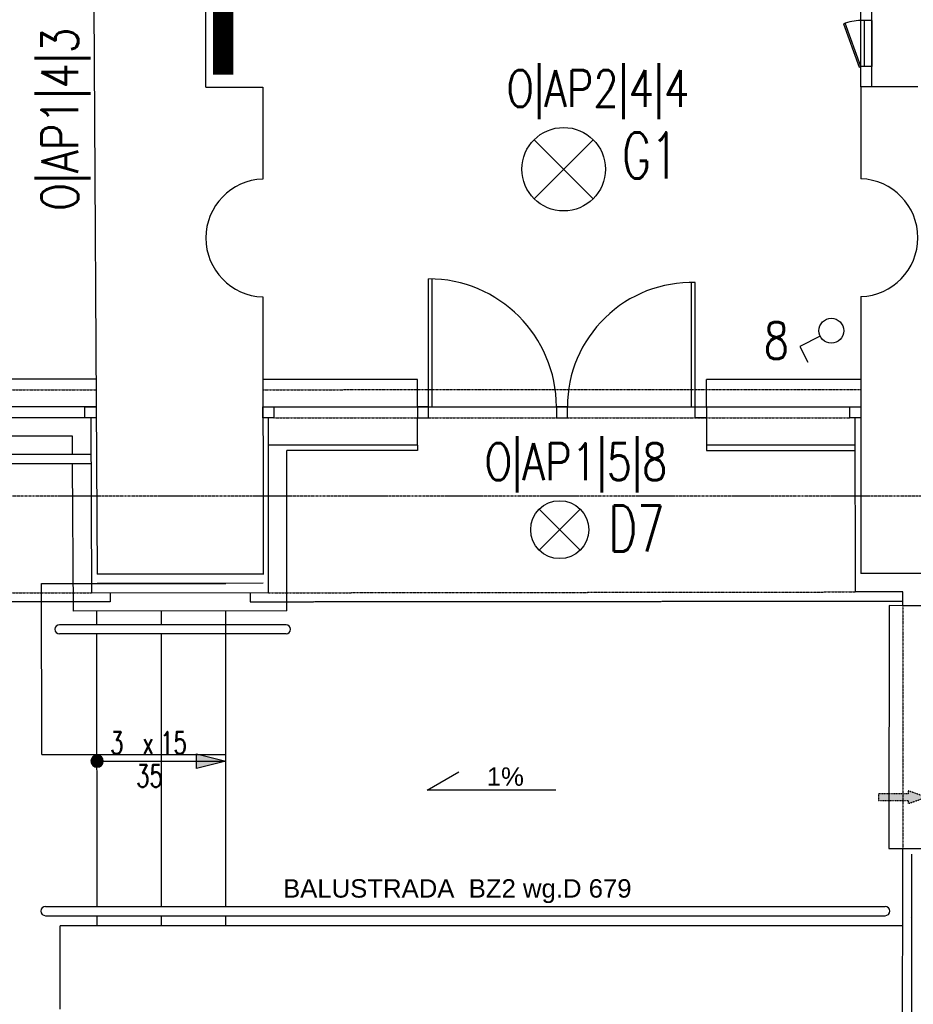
# Model space of a CAD drawing. Header units: inches. Extents: x -281236 to -70395, y 38777 to 102341.
# Tile 125 of 244: x -140057 to -139572, y 50248 to 50783. Entities that reach past the tile are written whole.
import ezdxf
from ezdxf.enums import TextEntityAlignment as Align

# ---------------------------------------------------------------- set-up
doc = ezdxf.new("R2010")
doc.units = ezdxf.units.IN
doc.header["$MEASUREMENT"] = 0
for name, pattern in [('CENTER', [2, 1.25, -0.25, 0.25, -0.25]), ('DASHDOT', [1, 0.5, -0.25, 0, -0.25]), ('DASHED2', [0.375, 0.25, -0.125])]:
    doc.linetypes.add(name, pattern=pattern)
doc.layers.get('0').update_dxf_attribs({"color": 101})
for name, color, linetype in [('cokół_widok', 255, 'Continuous'), ('E-90', 6, 'Continuous'), ('E35', 6, 'Continuous'), ('Ele-balustrada', 64, 'Continuous'), ('Ins-went', 141, 'Continuous'), ('Okn---okna', 5, 'Continuous'), ('Opis-spadki', 61, 'Continuous'), ('Os-osie glowne', 8, 'CENTER'), ('Sc-cegla pelna', 32, 'Continuous'), ('Sc-gk', 120, 'Continuous'), ('Sc-izolacja term-obrys', 132, 'Continuous'), ('Sc-izolacja term-styropian', 151, 'STYROPIAN-KA'), ('Sc-nadproza kon', 5, 'DASHED2'), ('Sch-opis', 51, 'Continuous'), ('W-idok', 9, 'Continuous'), ('Wyp-grzejniki', 56, 'Continuous'), ('Wyp-meble', 155, 'Continuous')]:
    doc.layers.add(name, color=color, linetype=linetype)
doc.styles.add('ROMANS', font='romans', dxfattribs={"width": 0.85})
doc.styles.add('TYTUL2', font='ARIAL.TTF')
doc.linetypes.add('BATTING', pattern='A,0.0001,-0.1,[134,ltypeshp.shx,S=0.1,R=0,X=-0.1,Y=0],-0.2,[134,ltypeshp.shx,S=0.1,R=180,X=0.1,Y=0],-0.1', length=0.4001)
doc.linetypes.add('STYROPIAN-KA', pattern='A,0.0001,-0.1,[135,ltypeshp.shx,S=0.1,R=0,X=-0.1,Y=0],0,[135,ltypeshp.shx,S=0.1,R=180,X=0.1,Y=0],-0.1', length=0.2001)

# ---------------------------------------------------------------- blocks, each defined once
blk = doc.blocks.new('ozn_schody-strzałka8x16')
at = {"ltscale": 25}
blk.add_hatch(color=256, dxfattribs=at).paths.add_polyline_path([(0, 0), (-4, -16), (4, -16)])
blk.add_lwpolyline([(0, 0), (-4, -16), (4, -16)], close=True, dxfattribs=at)
blk = doc.blocks.new('ozn_schody-kółko_d14')
at = {"ltscale": 25}
h = blk.add_hatch(color=256, dxfattribs=at)
edge = h.paths.add_edge_path()
edge.add_arc((0, 0), 3.33, 0, 360)
at = {"ltscale": 7}
blk.add_circle((0, 0), 3.33, dxfattribs=at)
blk = doc.blocks.new('ozn_opis-schodów1-rzut')
at = {"style": 'ROMANS', "width": 0.7}
blk.add_text('x', height=12, dxfattribs=at).set_placement((-3.32, 3))
at = {"ltscale": 25, "style": 'ROMANS', "width": 0.7}
blk.add_attdef('Ilość', text='', height=12, dxfattribs=at).set_placement((-7.75, 3), align=Align.RIGHT)
blk.add_attdef('Wysokość', (6.22, 3), '', height=12, dxfattribs=at)
blk.add_attdef('Długość', text='', height=12, dxfattribs=at).set_placement((0.41, -15), align=Align.CENTER)
blk = doc.blocks.new('rewizja')
at = {"layer": 'Wyp-meble'}
for p, q in [((-25, 6), (-25, 0)), ((-25, 6), (0, 6)), ((0, 6), (0, 0)), ((-25, 4), (-25, 2)), ((0, 2), (-25, 2)), ((0, 0), (-25, 0))]:
    blk.add_line(p, q, dxfattribs=at)
blk.add_lwpolyline([(-23.15, -9.49), (0.34, -0.94), (0, 0), (-23.49, -8.55)], close=True, dxfattribs=at)
blk.add_arc((0, 0), 25, 180, 202.2924, dxfattribs=at)

msp = doc.modelspace()

# ---------------------------------------------------------------- hatches: boundary and pattern name
at = {"layer": 'Ins-went', "linetype": 'DASHED2', "ltscale": 0.5}
msp.add_hatch(color=256, dxfattribs=at).paths.add_polyline_path([(-139574.48, 50362.3), (-139590.48, 50362.3), (-139590.48, 50358.8), (-139574.48, 50358.8), (-139574.48, 50357.04), (-139564.48, 50360.55), (-139574.48, 50364.06)])

# ---------------------------------------------------------------- linework, layer by layer
at = {"layer": 'cokół_widok'}
for p, q in [((-139912.07, 50461.77), (-139912.12, 50548.9)), ((-139841.17, 50548.9), (-139912.12, 50548.9)), ((-139684.11, 50551.9), (-139684.11, 50548.9)), ((-139684.11, 50548.9), (-139603.12, 50548.9))]:
    msp.add_line(p, q, dxfattribs=at)
for points in [[(-140028.65, 50546.72), (-140028.71, 50556.72), (-140326.65, 50556.72), (-140326.65, 50546.72)], [(-139912.07, 50461.77), (-140028.18, 50461.66), (-140028.63, 50541.72)]]:
    msp.add_lwpolyline(points, dxfattribs=at)
at = {"layer": 'E35'}
for p, q in [((-139745.64, 50717.8), (-139777.72, 50685.73)), ((-139745.64, 50685.73), (-139777.72, 50717.8)), ((-139622.22, 50610.99), (-139633.26, 50605.47)), ((-139633.26, 50605.47), (-139628.99, 50596.93)), ((-139752.7, 50517.05), (-139774.97, 50494.77)), ((-139752.7, 50494.77), (-139774.97, 50517.05))]:
    msp.add_line(p, q, dxfattribs=at)
for centre, radius in [((-139761.68, 50701.77), 22.68), ((-139616.19, 50614.01), 6.75), ((-139763.83, 50505.91), 15.75)]:
    msp.add_circle(centre, radius, dxfattribs=at)
at = {"layer": 'Ele-balustrada'}
for p, q in [((-140018.76, 50546.72), (-140336.65, 50546.72)), ((-140018.76, 50541.72), (-140336.65, 50541.72)), ((-139912.57, 50454.27), (-140035.69, 50454.27)), ((-139912.57, 50449.27), (-140035.69, 50449.27)), ((-140043.29, 50301.17), (-139586.91, 50301.17)), ((-140043.29, 50296.17), (-139586.91, 50296.17))]:
    msp.add_line(p, q, dxfattribs=at)
for centre, start, end in [((-140035.69, 50451.77), 90, 270), ((-139912.57, 50451.77), 270, 90), ((-140043.29, 50298.67), 90, 270), ((-139586.91, 50298.67), 270, 90)]:
    msp.add_arc(centre, 2.5, start, end, dxfattribs=at)
at = {"layer": 'Ins-went', "linetype": 'DASHED2', "ltscale": 0.5, "elevation": 0}
msp.add_lwpolyline([(-139574.48, 50362.3), (-139590.48, 50362.3), (-139590.48, 50358.8), (-139574.48, 50358.8), (-139574.48, 50357.04), (-139564.48, 50360.55), (-139574.48, 50364.06)], close=True, dxfattribs=at)
at = {"layer": 'Okn---okna'}
for p, q in [((-139835.17, 50572.66), (-139835.17, 50642.2)), ((-139833.17, 50572.66), (-139833.17, 50642.17)), ((-139692.11, 50572.66), (-139692.11, 50640.18)), ((-139690.11, 50572.66), (-139690.11, 50640.15)), ((-139919.13, 50572.66), (-139606.13, 50572.66))]:
    msp.add_line(p, q, dxfattribs=at)
for points in [[(-140015.86, 50572.72), (-140339.65, 50572.72)], [(-140015.8, 50572.72), (-140015.76, 50566.72), (-140021.86, 50566.72), (-140021.86, 50572.72), (-140015.8, 50572.72)], [(-139919.13, 50572.66), (-139919.13, 50566.66), (-139925.13, 50566.66), (-139925.13, 50572.66), (-139919.13, 50572.66)], [(-139838.17, 50572.66), (-139841.17, 50572.66), (-139841.17, 50566.66), (-139835.17, 50566.66), (-139835.17, 50572.66), (-139838.17, 50572.66)], [(-139762.63, 50572.66), (-139765.63, 50572.66), (-139765.63, 50566.66), (-139759.63, 50566.66), (-139759.63, 50572.66), (-139762.63, 50572.66)], [(-139687.11, 50572.66), (-139684.11, 50572.66), (-139684.11, 50566.66), (-139690.11, 50566.66), (-139690.11, 50572.66), (-139687.11, 50572.66)], [(-139600.13, 50572.66), (-139600.13, 50566.66), (-139606.13, 50566.66), (-139606.13, 50572.66), (-139600.13, 50572.66)], [(-140015.86, 50566.72), (-140339.65, 50566.72)]]:
    msp.add_lwpolyline(points, dxfattribs=at)
for centre, radius, start, end in [((-139835.17, 50572.66), 69.54, 0.0007, 90), ((-139692.11, 50572.66), 67.52, 88.3025, 180.0007)]:
    msp.add_arc(centre, radius, start, end, dxfattribs=at)
at = {"layer": 'Opis-spadki', "color": 4}
for p, q in [((-139835.9, 50364.38), (-139818.64, 50374.34)), ((-139765.94, 50364.38), (-139835.9, 50364.38))]:
    msp.add_line(p, q, dxfattribs=at)
at = {"layer": 'Os-osie glowne'}
msp.add_line((-143318.47, 50524.29), (-138010.68, 50524.29), dxfattribs=at)
at = {"layer": 'Sc-cegla pelna'}
for p, q in [((-139956.17, 50746.4), (-139956.17, 50821.7)), ((-139956.17, 50746.4), (-139925.17, 50746.4)), ((-139925.17, 50746.4), (-139925.17, 50696.4)), ((-139569.16, 50746.56), (-139600.16, 50746.56)), ((-139600.16, 50746.56), (-139600.16, 50696.56)), ((-139925.17, 50696.4), (-139925.17, 50696.38)), ((-139600.16, 50696.56), (-139600.16, 50696.55)), ((-139600.16, 50632.56), (-139600.08, 50482.08)), ((-139925.17, 50632.4), (-139925.08, 50481.61))]:
    msp.add_line(p, q, dxfattribs=at)
for points in [[(-140017.17, 50821.7), (-140015.29, 50481.67)], [(-139925.08, 50481.76), (-140015.29, 50481.67)], [(-139567.22, 50482.11), (-139600.08, 50482.08)]]:
    msp.add_lwpolyline(points, dxfattribs=at)
for centre, start, end in [((-139924.17, 50664.4), 91.7908, 268.2092), ((-139601.16, 50664.56), 271.7908, 88.2092)]:
    msp.add_arc(centre, 32, start, end, dxfattribs=at)
at = {"layer": 'Sc-gk'}
for p, q in [((-139600.16, 50746.56), (-139600.16, 50821.7)), ((-139594.16, 50746.56), (-139594.16, 50815.7))]:
    msp.add_line(p, q, dxfattribs=at)
at = {"layer": 'Sc-izolacja term-obrys'}
for points in [[(-140018.76, 50566.72), (-140018.24, 50471.67), (-139922.07, 50471.77), (-139922.13, 50566.66)], [(-139543.64, 50464.61), (-139577.24, 50464.61), (-139577.23, 50472.1), (-139603.07, 50472.07), (-139603.13, 50566.66)], [(-139551.67, 50099.45), (-139577.62, 50099.31), (-139577.38, 50332.67), (-139543.66, 50332.65)]]:
    msp.add_lwpolyline(points, dxfattribs=at)
at = {"layer": 'Sc-izolacja term-styropian', "linetype": 'BATTING', "ltscale": 0.25}
for points in [[(-139925.07, 50476.76), (-140015.29, 50476.67)], [(-139572.62, 50102.37), (-139572.38, 50329.67)]]:
    msp.add_lwpolyline(points, dxfattribs=at)
at = {"layer": 'Sc-nadproza kon', "linetype": 'DASHDOT', "ltscale": 0.5}
for p, q in [((-140339.65, 50581.72), (-140015.85, 50581.9)), ((-139925.14, 50581.96), (-139600.13, 50582.15)), ((-139919.13, 50566.66), (-139606.13, 50566.66)), ((-139922.07, 50471.62), (-139603.07, 50472.07)), ((-140336.65, 50471.36), (-140018.24, 50471.67)), ((-139577.24, 50464.61), (-139577.38, 50332.67))]:
    msp.add_line(p, q, dxfattribs=at)
at = {"layer": 'Sch-opis'}
msp.add_lwpolyline([(-140015.29, 50380.15), (-139945.29, 50380.15)], dxfattribs=at)
at = {"layer": 'W-idok'}
for p, q in [((-140015.88, 50587.72), (-140339.65, 50587.72)), ((-139841.17, 50587.42), (-139925.14, 50587.42)), ((-139600.14, 50587.42), (-139684.11, 50587.42)), ((-139841.17, 50551.9), (-139841.17, 50566.66)), ((-139841.17, 50551.9), (-139922.12, 50551.9)), ((-139603.12, 50551.9), (-139684.11, 50551.9)), ((-139603.12, 50551.9), (-139684.11, 50551.9)), ((-140045.34, 50383.66), (-140045.43, 50476.67)), ((-140045.43, 50476.67), (-139945.29, 50476.67)), ((-139980.29, 50454.27), (-139980.29, 50461.71)), ((-139945.29, 50301.17), (-139945.29, 50461.74)), ((-139980.29, 50301.17), (-139980.29, 50449.27)), ((-140045.34, 50383.66), (-139945.29, 50383.71)), ((-139980.29, 50290.68), (-139980.29, 50296.17)), ((-139945.29, 50290.68), (-139945.29, 50296.17)), ((-139577.42, 50290.68), (-140035.29, 50290.67)), ((-140035.29, 50245.35), (-140035.29, 50290.67)), ((-139573.29, 50295.35), (-139573.29, 50295.35))]:
    msp.add_line(p, q, dxfattribs=at)
at = {"layer": 'W-idok', "linetype": 'DASHED2', "ltscale": 40}
for p, q in [((-139841.17, 50551.9), (-139841.17, 50548.9)), ((-140008.24, 50471.67), (-140008.24, 50466.68)), ((-139932.07, 50471.77), (-139932.07, 50466.76))]:
    msp.add_line(p, q, dxfattribs=at)
at = {"layer": 'W-idok', "linetype": 'DASHED2'}
for p, q in [((-140008.24, 50466.68), (-140346.65, 50466.35)), ((-139932.07, 50466.76), (-139577.24, 50467.1))]:
    msp.add_line(p, q, dxfattribs=at)
at = {"layer": 'W-idok'}
for points in [[(-139841.17, 50572.66), (-139841.17, 50587.42)], [(-139684.11, 50572.66), (-139684.11, 50587.42)], [(-139684.11, 50566.66), (-139684.11, 50551.9)], [(-140015.4, 50454.27), (-140015.41, 50461.67)], [(-139584.74, 50464.62), (-139584.86, 50332.68), (-139577.38, 50332.67)], [(-139577.24, 50464.61), (-139584.74, 50464.62)], [(-140015.26, 50301.17), (-140015.4, 50449.27)], [(-140015.25, 50290.67), (-140015.25, 50296.17)]]:
    msp.add_lwpolyline(points, dxfattribs=at)
at = {"layer": 'Wyp-grzejniki', "const_width": 11}
msp.add_lwpolyline([(-139946.8, 50814.27), (-139946.8, 50753.13)], dxfattribs=at)

# ---------------------------------------------------------------- block references
at = {"rotation": 270}
msp.add_blockref('rewizja', (-139600.16, 50757.56), dxfattribs=at)
at = {"layer": 'Sch-opis'}
ref = msp.add_blockref('ozn_opis-schodów1-rzut', (-139987.22, 50381.09), dxfattribs=at)
ref.add_attrib('Ilość', '3', dxfattribs={"layer": '0', "ltscale": 25, "height": 12, "style": 'ROMANS', "width": 0.7}).set_placement((-140000.97, 50384.09), align=Align.RIGHT)
ref.add_attrib('Wysokość', '15', (-139981, 50384.09), dxfattribs={"layer": '0', "ltscale": 25, "height": 12, "style": 'ROMANS', "width": 0.7})
ref.add_attrib('Długość', '35', dxfattribs={"layer": '0', "ltscale": 25, "height": 12, "style": 'ROMANS', "width": 0.7}).set_placement((-139986.81, 50366.09), align=Align.CENTER)
at = {"layer": 'Sch-opis', "xscale": -1}
msp.add_blockref('ozn_schody-kółko_d14', (-140015.29, 50380.15), dxfattribs=at)
at = {"layer": 'Sch-opis', "xscale": -1, "rotation": 270}
msp.add_blockref('ozn_schody-strzałka8x16', (-139945.29, 50380.15), dxfattribs=at)

# ---------------------------------------------------------------- texts
at = {"layer": 'E-90', "style": 'ROMANS', "width": 0.8}
for s, rotation, p in [('O|AP1|4|3', 90, (-140034.12, 50728.87)), ('O|AP2|4|4', 0, (-139743.13, 50744.21)), ('8', 360, (-139646.04, 50608.66)), ('O|AP1|5|8', 0, (-139755.03, 50541.42))]:
    msp.add_text(s, height=20, rotation=rotation, dxfattribs=at).set_placement(p, align=Align.MIDDLE)
at = {"layer": 'E35', "style": 'ROMANS', "width": 0.7}
for s, p in [('G1', (-139714.62, 50709.26)), ('D7', (-139722.09, 50506.48))]:
    msp.add_text(s, height=25, dxfattribs=at).set_placement(p, align=Align.MIDDLE)
at = {"layer": 'Opis-spadki', "style": 'TYTUL2'}
msp.add_text('1%%%', height=10, dxfattribs=at).set_placement((-139793.38, 50371.75), align=Align.MIDDLE_CENTER)
at = {"layer": 'Sch-opis', "style": 'TYTUL2'}
msp.add_text('BALUSTRADA  BZ2 wg.D 679', height=10, dxfattribs=at).set_placement((-139914.19, 50305.99))

doc.saveas('drawing.dxf')
